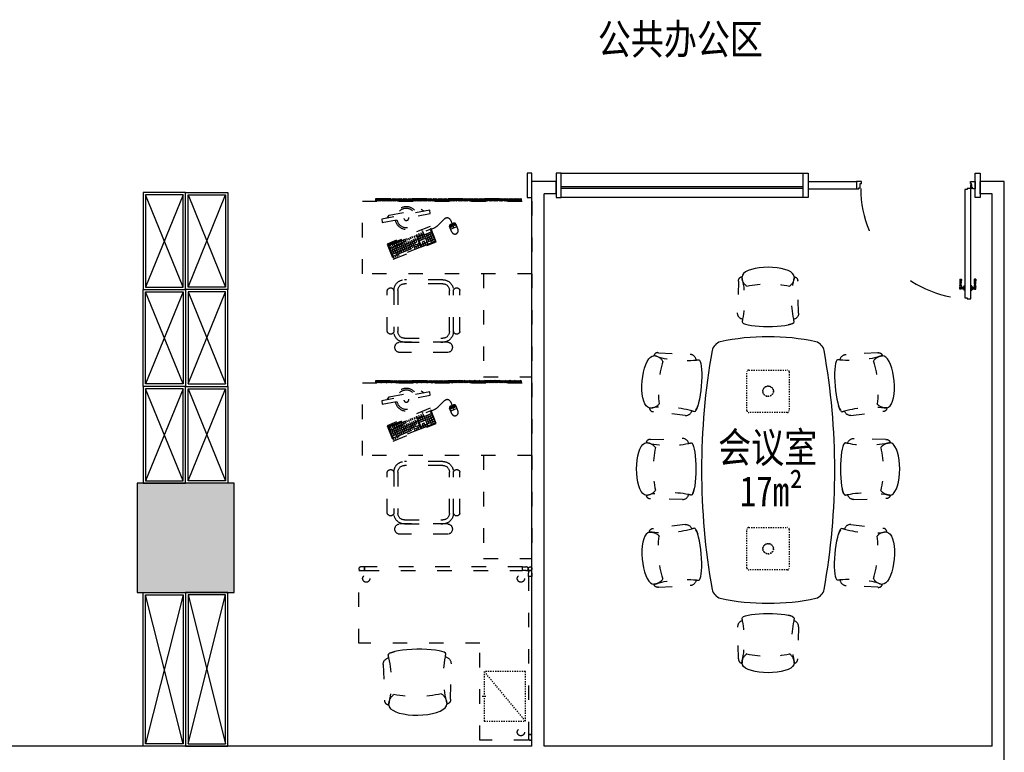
# Model space of a CAD drawing. Header units: millimetres. Extents: x -539149 to -534375, y 505028 to 505469.
# Tile 40 of 135: x -537137 to -537056, y 505230 to 505290. Entities that reach past the tile are written whole.
import ezdxf

# ---------------------------------------------------------------- set-up
doc = ezdxf.new("R2010")
doc.units = ezdxf.units.MM
doc.header["$LTSCALE"] = 10
for name, pattern in [('ACAD_ISO03W100', [30, 12, -18]), ('HIDDEN', [0.375, 0.25, -0.125]), ('HIDDEN2', [0.1875, 0.125, -0.0625])]:
    doc.linetypes.add(name, pattern=pattern)
for name, color, linetype in [('A-建筑-原墙体', 2, 'Continuous'), ('A-建筑-新增墙体', 3, 'Continuous'), ('A-建筑-柱子、剪力墙', 251, 'Continuous'), ('B-平面-到顶家具H', 30, 'Continuous'), ('B-平面-固定家具M', 30, 'Continuous'), ('B-平面-完成面造型线', 6, 'Continuous'), ('B-平面-活动家具', 30, 'ACAD_ISO03W100'), ('B-平面-门', 4, 'Continuous'), ('E-文本', 7, 'Continuous'), ('家具', 1, 'Continuous')]:
    doc.layers.add(name, color=color, linetype=linetype)
doc.styles.add('宋体', font='txt', dxfattribs={"width": 1.1})

# ---------------------------------------------------------------- blocks, each defined once
blk = doc.blocks.new('A$C063223C6')
for p, q in [((192, 520.9), (231, 524.7)), ((231, 524.7), (271.2, 525.9)), ((271.2, 525.9), (311.4, 524.7)), ((311.4, 524.7), (350.3, 520.9)), ((39.8, 441.8), (43.3, 456.4)), ((43.3, 456.4), (53.7, 470.6)), ((53.7, 470.6), (70.8, 483.9)), ((70.8, 483.9), (93.9, 495.9)), ((93.9, 495.9), (122.4, 506.3)), ((122.4, 506.3), (155.5, 514.7)), ((155.5, 514.7), (192, 520.9)), ((350.3, 520.9), (386.9, 514.7)), ((386.9, 514.7), (419.9, 506.3)), ((419.9, 506.3), (448.4, 495.9)), ((448.4, 495.9), (471.6, 483.9)), ((471.6, 483.9), (488.6, 470.6)), ((488.6, 470.6), (499.1, 456.4)), ((499.1, 456.4), (502.6, 441.8)), ((0, 117.7), (9, 402.5)), ((533.3, 402.5), (542.2, 121.3)), ((43.3, 34.8), (39.8, 42.1)), ((53.7, 27.7), (43.3, 34.8)), ((53.7, 27.7), (70.8, 21)), ((70.8, 21), (53.7, 27.7)), ((70.8, 21), (93.9, 15)), ((93.9, 15), (70.8, 21)), ((122.4, 9.8), (93.9, 15)), ((155.5, 5.6), (122.4, 9.8)), ((192, 2.5), (155.5, 5.6)), ((231, 0.6), (192, 2.5)), ((271.2, 0), (231, 0.6)), ((311.4, 0.6), (271.2, 0)), ((350.3, 2.5), (311.4, 0.6)), ((386.9, 5.6), (350.3, 2.5)), ((419.9, 9.8), (386.9, 5.6)), ((448.4, 15), (419.9, 9.8)), ((471.6, 21), (448.4, 15)), ((488.6, 27.7), (471.6, 21)), ((499.1, 34.8), (488.6, 27.7)), ((502.6, 42.1), (499.1, 34.8))]:
    blk.add_line(p, q)
for centre, major_axis, start_param, end_param in [((43.8, 406.9), (-24.8, 24.8), -0.669275, 0.9117), ((-805.3, 235.7), (866.8, 2.3), -0.201909, 0.236812), ((136.7, 437.7), (-68.6, 68.6), 0.743083, 1.755033), ((405.6, 437.7), (-68.6, 68.6), 2.957356, 3.969306), ((1347.7, 235.7), (-866.8, 1.3), -0.237964, 0.200758), ((498.5, 406.9), (24.8, 24.8), 5.371485, 6.95246), ((271.2, -483.9), (-862.5, 0.7), 4.491854, 4.934483), ((54.6, 117.8), (38.6, 38.6), 2.357414, 3.736594), ((487.7, 117.8), (-38.6, 38.6), 2.546592, 3.991324), ((-875.4, 241.9), (-662.3, 662.3), 3.711975, 3.736026), ((1417.7, 241.9), (-662.3, 662.3), 0.976363, 1.000414)]:
    blk.add_ellipse(centre, major_axis=major_axis, ratio=1, start_param=start_param, end_param=end_param)
blk = doc.blocks.new('HAIMINGSI-3')
at = {"color": 8, "linetype": 'HIDDEN'}
for p, q in [((32357.6, 573383.2), (32357.6, 573703.2)), ((32372.6, 573718.2), (32692.6, 573718.2)), ((32707.6, 573703.2), (32707.6, 573383.2)), ((33657.6, 573383.2), (33657.6, 573703.2)), ((33672.6, 573718.2), (33992.6, 573718.2)), ((34007.6, 573703.2), (34007.6, 573383.2)), ((32692.6, 573368.2), (32372.6, 573368.2)), ((33992.6, 573368.2), (33672.6, 573368.2))]:
    blk.add_line(p, q, dxfattribs=at)
for centre, radius in [((32532.6, 573543.2), 44), ((32532.6, 573543.2), 42), ((32532.6, 573543.2), 42), ((33832.6, 573543.2), 44), ((33832.6, 573543.2), 42), ((33832.6, 573543.2), 42)]:
    blk.add_circle(centre, radius, dxfattribs=at)
at = {"linetype": 'Continuous'}
for centre, radius, start, end in [((33182.6, 568486.5), 5606.8, 79.87607, 100.12393), ((32219, 573908.4), 100, 102.68258, 162.75882), ((34146.2, 573908.4), 100, 17.24118, 77.31742), ((34008.4, 573543.2), 1925.7, 168.1704, 191.8296), ((32356.9, 573543.2), 1925.7, 348.1704, 11.8296), ((32219, 573178.1), 100, 197.24118, 257.31742), ((33182.6, 578600), 5606.8, 259.87607, 280.12393), ((34146.2, 573178.1), 100, 282.68258, 342.75882)]:
    blk.add_arc(centre, radius, start, end, dxfattribs=at)
at = {"color": 8, "linetype": 'HIDDEN'}
for centre, start, end in [((32372.6, 573703.2), 90, 180), ((32692.6, 573703.2), 0, 90), ((33672.6, 573703.2), 90, 180), ((33992.6, 573703.2), 0, 90), ((32372.6, 573383.2), 180, 270), ((32692.6, 573383.2), 270, 0), ((33672.6, 573383.2), 180, 270), ((33992.6, 573383.2), 270, 0)]:
    blk.add_arc(centre, 15, start, end, dxfattribs=at)
at = {"xscale": -0.930184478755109, "yscale": 0.9301844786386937, "zscale": 0.9301844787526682}
blk.add_blockref('A$C063223C6', (33426.5, 574140.5), dxfattribs=at)
for p, xscale, yscale, zscale, rotation in [((32741.7, 574118.2), -0.9301844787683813, 0.9301844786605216, 0.9301844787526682, 4.999999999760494), ((33623.6, 574118.2), 0.9301844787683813, 0.9301844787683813, 0.9301844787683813, 355.0000000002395), ((31998.2, 573795.3), -0.930184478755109, 0.9301844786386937, 0.9301844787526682, 90), ((34367.1, 573795.3), 0.930184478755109, 0.930184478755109, 0.930184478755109, 270), ((32741.7, 572968.3), 0.9301844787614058, 0.9301844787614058, 0.9301844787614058, 175.0000000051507), ((33623.6, 572968.3), -0.9301844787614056, 0.9301844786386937, 0.9301844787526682, 184.9999999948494), ((33426.5, 572946), 0.930184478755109, 0.930184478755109, 0.930184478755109, 180)]:
    blk.add_blockref('A$C063223C6', p, dxfattribs=dict(xscale=xscale, yscale=yscale, zscale=zscale, rotation=rotation))
blk = doc.blocks.new('_FZH')
at = {"layer": 'A-建筑-原墙体'}
blk.add_lwpolyline([(-0.5, -0.5), (0.5, -0.5), (0.5, 0.5), (-0.5, 0.5)], close=True, dxfattribs=at)
at = {"layer": 'A-建筑-柱子、剪力墙'}
blk.add_solid([(-0.5, -0.5), (0.5, -0.5), (-0.5, 0.5), (0.5, 0.5)], dxfattribs=at)
blk = doc.blocks.new('*U29')
at = {"layer": 'B-平面-到顶家具H', "color": 8}
for p, q in [((20, -20), (780, -330)), ((780, -20), (20, -330))]:
    blk.add_line(p, q, dxfattribs=at)
at = {"layer": 'B-平面-到顶家具H'}
blk.add_lwpolyline([(0, 0), (0, -350), (800, -350), (800, 0)], close=True, dxfattribs=at)
at = {"layer": 'B-平面-到顶家具H', "color": 8}
blk.add_lwpolyline([(20, -20), (20, -330), (780, -330), (780, -20)], close=True, dxfattribs=at)
blk = doc.blocks.new('*U30')
at = {"layer": 'B-平面-到顶家具H', "color": 8}
for p, q in [((20, -20), (1250, -330)), ((1250, -20), (20, -330))]:
    blk.add_line(p, q, dxfattribs=at)
at = {"layer": 'B-平面-到顶家具H'}
blk.add_lwpolyline([(0, 0), (0, -350), (1270, -350), (1270, 0)], close=True, dxfattribs=at)
at = {"layer": 'B-平面-到顶家具H', "color": 8}
blk.add_lwpolyline([(20, -20), (20, -330), (1250, -330), (1250, -20)], close=True, dxfattribs=at)
blk = doc.blocks.new('A$C42307EB7')
at = {"layer": 'B-平面-活动家具'}
h = blk.add_hatch(dxfattribs=at)
h.set_pattern_fill('ANSI31', color=8, scale=50, angle=90, style=0)
h.set_pattern_definition([(135, (-88, -20), (-4.419417, -4.419417), [])])
h.paths.add_polyline_path([(-1288, -20), (-88, -20), (-88, 0), (-1288, 0)])
for p, q in [((-400, 600), (-400, 1450)), ((-400, 1450), (0, 1450)), ((0, 600), (0, 1450)), ((-694.9, 1250), (-1094.1, 1250)), ((-694.9, 1165.2), (-1094.1, 1165.2))]:
    blk.add_line(p, q, dxfattribs=at)
at = {"layer": 'B-平面-活动家具', "color": 8}
for p, q in [((-1107.2, 737.3), (-1107.2, 1077.9)), ((-1052.7, 1132.4), (-736.3, 1132.4)), ((-681.8, 1077.9), (-681.8, 737.3)), ((-736.3, 682.7), (-1052.7, 682.7))]:
    blk.add_line(p, q, dxfattribs=at)
at = {"layer": 'B-平面-活动家具', "color": 251, "extrusion": (0, 0, -1)}
for p, q in [((-1182, 370.9), (-1141, 470.8)), ((-1166.5, 408.6), (-1151.7, 402.5)), ((-1145.3, 418.1), (-1160.1, 424.2)), ((-1153.7, 439.7), (-1138.9, 433.6)), ((-1145.3, 418.1), (-1151.7, 402.5)), ((-1147.4, 455.2), (-1132.6, 449.2)), ((-1145.3, 418.1), (-1138.9, 433.6)), ((-1130.5, 412), (-1145.3, 418.1)), ((-919, 379.7), (-1141, 470.8)), ((-1138.9, 433.6), (-1124.1, 427.6)), ((-1130.5, 412), (-1136.9, 396.5)), ((-1132.6, 449.2), (-1126.2, 464.7)), ((-1132.6, 449.2), (-1117.8, 443.1)), ((-1130.5, 412), (-1124.1, 427.6)), ((-1115.7, 405.9), (-1130.5, 412)), ((-1124.1, 427.6), (-1117.8, 443.1)), ((-1124.1, 427.6), (-1109.3, 421.5)), ((-1109.3, 421.5), (-1124.1, 427.6)), ((-1117.8, 443.1), (-1111.4, 458.6)), ((-1103, 437), (-1117.8, 443.1)), ((-1115.7, 405.9), (-1109.3, 421.5)), ((-1103, 437), (-1109.3, 421.5)), ((-1109.3, 421.5), (-1094.5, 415.4)), ((-1094.5, 415.4), (-1109.3, 421.5)), ((-1096.6, 452.6), (-1103, 437)), ((-1103, 437), (-969.8, 382.4)), ((-1100.9, 399.9), (-1094.5, 415.4)), ((-1088.2, 431), (-1094.5, 415.4)), ((-1079.7, 409.3), (-1094.5, 415.4)), ((-1086.1, 393.8), (-1079.7, 409.3)), ((-1064.9, 403.3), (-1079.8, 409.3)), ((-1073.4, 424.9), (-1079.7, 409.3)), ((-1058.6, 418.8), (-1064.9, 403.3)), ((-1043.8, 412.7), (-1050.1, 397.2)), ((-1029, 406.7), (-1035.3, 391.1)), ((-1186.2, 360), (-1183.8, 365.9)), ((-1186.2, 360), (-905.2, 244.7)), ((-1183.8, 365.9), (-902.8, 250.6)), ((-1182, 370.9), (-1167.2, 364.8)), ((-1182, 370.9), (-1167.2, 364.8)), ((-1175.6, 386.4), (-1160.8, 380.3)), ((-1172.9, 393.1), (-950.9, 302)), ((-1160.8, 380.3), (-1167.2, 364.8)), ((-1160.8, 380.3), (-1160.8, 380.3)), ((-1158.1, 387), (-1151.7, 402.5)), ((-1146, 374.3), (-1152.4, 358.7)), ((-1152.4, 358.7), (-841.5, 231.2)), ((-1151.7, 402.5), (-1136.9, 396.5)), ((-1146, 374.3), (-953.6, 295.3)), ((-1143.3, 380.9), (-1136.9, 396.5)), ((-1131.2, 368.2), (-1137.6, 352.7)), ((-1136.9, 396.5), (-1122.1, 390.4)), ((-1128.5, 374.9), (-1122.1, 390.4)), ((-1116.4, 362.1), (-1122.8, 346.6)), ((-1115.7, 405.9), (-1122.1, 390.4)), ((-1122.1, 390.4), (-1107.3, 384.3)), ((-1100.9, 399.9), (-1115.7, 405.9)), ((-1107.3, 384.3), (-1113.7, 368.8)), ((-1101.6, 356.1), (-1108, 340.5)), ((-1100.9, 399.9), (-1107.3, 384.3)), ((-1107.3, 384.3), (-1092.5, 378.3)), ((-1086.1, 393.8), (-1100.9, 399.9)), ((-1098.9, 362.7), (-1092.5, 378.3)), ((-1086.8, 350), (-1093.2, 334.4)), ((-1086.1, 393.8), (-1092.5, 378.3)), ((-1092.5, 378.3), (-1077.7, 372.2)), ((-1071.3, 387.7), (-1086.1, 393.8)), ((-1084.1, 356.6), (-1077.7, 372.2)), ((-1072, 343.9), (-1078.4, 328.4)), ((-1071.3, 387.7), (-1077.7, 372.2)), ((-1077.7, 372.2), (-1062.9, 366.1)), ((-1071.3, 387.7), (-1064.9, 403.3)), ((-1056.5, 381.7), (-1071.3, 387.7)), ((-1069.3, 350.6), (-1062.9, 366.1)), ((-1050.2, 397.2), (-1065, 403.3)), ((-1057.2, 337.8), (-1063.6, 322.3)), ((-1056.5, 381.7), (-1062.9, 366.1)), ((-1062.9, 366.1), (-1048.1, 360)), ((-1056.5, 381.7), (-1050.2, 397.2)), ((-1041.7, 375.6), (-1056.5, 381.7)), ((-1054.5, 344.5), (-1048.1, 360)), ((-1035.4, 391.1), (-1050.2, 397.2)), ((-1042.4, 331.8), (-1048.8, 316.2)), ((-1041.7, 375.6), (-1048.1, 360)), ((-1048.1, 360), (-1033.3, 354)), ((-1041.7, 375.6), (-1035.4, 391.1)), ((-1026.9, 369.5), (-1041.7, 375.6)), ((-1039.7, 338.4), (-1033.3, 354)), ((-1020.6, 385.1), (-1035.4, 391.1)), ((-1027.6, 325.7), (-1034, 310.2)), ((-1026.9, 369.5), (-1033.3, 354)), ((-1033.3, 354), (-1018.5, 347.9)), ((-1026.9, 369.5), (-1020.6, 385.1)), ((-1012.1, 363.4), (-1026.9, 369.5)), ((-1024.9, 332.4), (-1018.5, 347.9)), ((-1005.8, 379), (-1020.6, 385.1)), ((-1014.2, 400.6), (-1020.5, 385.1)), ((-1012.1, 363.5), (-1018.5, 347.9)), ((-1018.5, 347.9), (-1003.7, 341.8)), ((-1012.1, 363.5), (-1005.8, 379)), ((-997.3, 357.4), (-1012.1, 363.5)), ((-1010.1, 326.3), (-1003.7, 341.8)), ((-999.4, 394.5), (-1005.8, 379)), ((-991, 372.9), (-1005.8, 379)), ((-997.3, 357.4), (-1003.7, 341.8)), ((-1003.7, 341.8), (-988.9, 335.8)), ((-997.3, 357.4), (-991, 372.9)), ((-997.3, 357.4), (-982.5, 351.3)), ((-982.5, 351.3), (-997.3, 357.4)), ((-995.3, 320.2), (-988.9, 335.8)), ((-984.6, 388.5), (-991, 372.9)), ((-976.2, 366.9), (-991, 372.9)), ((-982.5, 351.3), (-988.9, 335.8)), ((-988.9, 335.8), (-974.1, 329.7)), ((-982.5, 351.3), (-976.2, 366.9)), ((-967.7, 345.2), (-982.5, 351.3)), ((-980.5, 314.2), (-974.1, 329.7)), ((-969.8, 382.4), (-976.2, 366.9)), ((-961.4, 360.8), (-976.2, 366.9)), ((-967.7, 345.2), (-974.1, 329.7)), ((-974.1, 329.7), (-959.3, 323.6)), ((-963.4, 397.9), (-969.8, 382.4)), ((-955, 376.3), (-969.8, 382.4)), ((-961.4, 360.8), (-967.7, 345.2)), ((-967.7, 345.2), (-952.9, 339.2)), ((-961.4, 360.8), (-946.6, 354.7)), ((-959.3, 323.6), (-952.9, 339.2)), ((-955, 376.3), (-948.6, 391.9)), ((-940.2, 370.3), (-955, 376.3)), ((-952.6, 276.8), (-911.6, 376.7)), ((-950.9, 302), (-919, 379.7)), ((-946.6, 354.7), (-940.2, 370.3)), ((-946.6, 354.7), (-931.8, 348.6)), ((-929.3, 329.3), (-942, 298.4)), ((-933.8, 385.8), (-940.2, 370.3)), ((-925.4, 364.2), (-940.2, 370.3)), ((-914.5, 323.2), (-929.3, 329.3)), ((-916.5, 360.7), (-910.1, 376.1)), ((-901.7, 354.6), (-916.5, 360.7)), ((-911.6, 376.7), (-800.6, 331.1)), ((-905.6, 338.2), (-892.9, 369)), ((-890.8, 332.1), (-905.6, 338.2)), ((-895.3, 370), (-901.7, 354.6)), ((-900.8, 255.5), (-859.8, 355.4)), ((-884.4, 347.5), (-899.2, 353.6)), ((-878.1, 362.9), (-890.8, 332.1)), ((-882.2, 346.6), (-875.9, 362)), ((-867.4, 340.5), (-882.2, 346.6)), ((-876.8, 271.6), (-851.3, 333.8)), ((-861, 355.9), (-867.4, 340.5)), ((-866.1, 339.9), (-806.9, 315.6)), ((-862, 265.6), (-830.2, 343.3)), ((-847.2, 259.5), (-815.4, 337.2)), ((-841.5, 231.2), (-800.6, 331.1)), ((-1019.2, 304.1), (-1012.8, 319.6)), ((-998, 313.6), (-1004.4, 298)), ((-983.2, 307.5), (-989.6, 291.9)), ((-974.8, 285.9), (-968.4, 301.4)), ((-959.3, 323.6), (-965.7, 308.1)), ((-960, 279.8), (-953.6, 295.3)), ((-944.5, 317.6), (-959.3, 323.6)), ((-944.7, 291.7), (-951.1, 276.2)), ((-929.9, 285.6), (-944.7, 291.7)), ((-942, 298.4), (-927.2, 292.3)), ((-936.3, 270.1), (-929.9, 285.6)), ((-920.8, 307.8), (-935.6, 313.9)), ((-927.5, 284.6), (-933.9, 269.1)), ((-912.7, 278.6), (-927.5, 284.6)), ((-927.2, 292.3), (-914.5, 323.2)), ((-912.1, 322.2), (-924.8, 291.3)), ((-924.8, 291.3), (-910, 285.2)), ((-919.1, 263), (-912.7, 278.6)), ((-903.6, 300.8), (-918.4, 306.8)), ((-910.5, 277.7), (-916.8, 262.1)), ((-897.3, 316.1), (-912.1, 322.2)), ((-895.7, 271.6), (-910.5, 277.7)), ((-910, 285.2), (-897.3, 316.1)), ((-895.1, 315.2), (-907.7, 284.3)), ((-907.7, 284.3), (-892.9, 278.2)), ((-905.2, 244.7), (-902.8, 250.6)), ((-902, 256), (-895.7, 271.6)), ((-886.6, 293.8), (-901.4, 299.8)), ((-880.3, 309.1), (-895.1, 315.2)), ((-892.9, 278.2), (-880.3, 309.1)), ((-891.6, 277.7), (-832.4, 253.4)), ((-885.3, 293.3), (-826.1, 269)), ((-878.9, 308.8), (-819.7, 284.5)), ((-872.5, 324.3), (-813.3, 300)), ((-625.7, 270.2), (-626.4, 270.5))]:
    blk.add_line(p, q, dxfattribs=at)
at = {"layer": 'B-平面-活动家具', "color": 251, "linetype": 'ByBlock', "extrusion": (0, 0, -1)}
for p, q in [((-677.5, 196.2), (-669.2, 216.4)), ((-620.2, 212.4), (-670.9, 233.2)), ((-669.2, 216.4), (-659.6, 212.4)), ((-659.6, 212.4), (-668.3, 191.2)), ((-660, 187.7), (-654.4, 201.4)), ((-656.2, 202.1), (-652, 212.2)), ((-652.5, 200.6), (-656.2, 202.1)), ((-648.4, 210.7), (-652.5, 200.6)), ((-652, 212.2), (-648.4, 210.7)), ((-642.9, 205.6), (-651.6, 184.3)), ((-650.2, 211.5), (-645.6, 222.8)), ((-633.3, 201.6), (-642.9, 205.6)), ((-641.5, 181.5), (-633.3, 201.6))]:
    blk.add_line(p, q, dxfattribs=at)
at = {"layer": 'B-平面-活动家具'}
blk.add_lwpolyline([(-1052.7, 650, -0.414214), (-1140, 737.3), (-1140, 1077.9, -0.414214), (-1052.7, 1165.2), (-736.3, 1165.2, -0.414214), (-649, 1077.9), (-649, 737.3, -0.414214), (-736.3, 650)], format="xyb", close=True, dxfattribs=at)
for points in [[(-1140, 1077.9, 0.755802), (-1194.5, 1077.9), (-1194.5, 737.3, 0.755802), (-1140, 737.3)], [(-649, 1077.9, -0.755802), (-594.5, 1077.9), (-594.5, 737.3, -0.755802), (-649, 737.3)]]:
    blk.add_lwpolyline(points, format="xyb", dxfattribs=at)
for points in [[(-1400, 600), (-1400, 0), (0, 0), (0, 600)], [(-1288, -20), (-88, -20), (-88, 0), (-1288, 0)]]:
    blk.add_lwpolyline(points, close=True, dxfattribs=at)
at = {"layer": 'B-平面-活动家具', "extrusion": (0, 0, -1)}
for points in [[(1145.4, 481.2), (790.1, 335.5), (841.7, 209.7), (1197, 355.4)], [(1241, 148.9), (1235.7, 176.9), (839.4, 102.6), (844.7, 74.5)]]:
    blk.add_lwpolyline(points, close=True, dxfattribs=at)
blk.add_lwpolyline([(626.4, 270.5, -0.414214), (661.6, 255.8), (680.2, 210.6, -0.414214), (672.8, 193), (647.1, 182.5, -0.414214), (629.5, 189.8), (611, 235, -0.422395)], format="xyb", close=True, dxfattribs=at)
blk.add_lwpolyline([(832.5, 232.2), (810, 223, 0.123106), (769.5, 193.2), (724, 150.5, -0.512526), (673.8, 153.9), (660, 187.7)], format="xyb", dxfattribs=at)
blk.add_lwpolyline([(1195.7, 140.4), (1178.8, 115.9), (915.7, 66.6), (890, 83)], dxfattribs=at)
at = {"layer": 'B-平面-活动家具'}
for centre, start, end in [((-1089.2, 1207.6), 96.56874, 263.43126), ((-699.8, 1207.6), 276.56874, 83.43126)]:
    blk.add_arc(centre, 42.7, start, end, dxfattribs=at)
at = {"layer": 'B-平面-活动家具', "color": 8}
for centre, start, end in [((-1052.7, 1077.9), 90, 180), ((-736.3, 1077.9), 0, 90), ((-1052.7, 737.3), 180, 270), ((-736.3, 737.3), 270, 0)]:
    blk.add_arc(centre, 54.5, start, end, dxfattribs=at)
at = {"layer": 'B-平面-活动家具', "extrusion": (0, 0, -1)}
for start, end in [(10.6234, 190.6234), (222.73666, 338.51014)]:
    blk.add_arc((1037.6, 139.8), 93.1, start, end, dxfattribs=at)
at = {"layer": 'B-平面-活动家具', "color": 8, "extrusion": (0, 0, -1)}
for radius, start, end in [(79.3, 10.6234, 190.6234), (79.3, 229.25359, 331.99321), (20.5, 10.6234, 190.6234)]:
    blk.add_arc((1037.6, 139.8), radius, start, end, dxfattribs=at)
blk = doc.blocks.new('A$C50D80CFC')
for p, q in [((317.4, 678.1, 0), (309.5, 675.3, 0)), ((330.2, 675.7, 0), (317.4, 678.1, 0)), ((330.2, 675.7, 0), (347.6, 668.1, 0)), ((347.6, 668.1, 0), (330.2, 675.7, 0)), ((347.6, 668.1, 0), (368.9, 655.5, 0)), ((368.9, 655.5, 0), (347.6, 668.1, 0)), ((393.5, 638.5, 0), (368.9, 655.5, 0)), ((225.2, 649.1, 0), (23.6, 434.4, 0)), ((420.7, 617.4, 0), (393.5, 638.5, 0)), ((449.7, 593, 0), (420.7, 617.4, 0)), ((479.6, 565.9, 0), (449.7, 593, 0)), ((509.4, 537, 0), (479.6, 565.9, 0)), ((538.3, 507.1, 0), (509.4, 537, 0)), ((565.4, 477.3, 0), (538.3, 507.1, 0)), ((589.8, 448.3, 0), (565.4, 477.3, 0)), ((610.9, 421.1, 0), (589.8, 448.3, 0)), ((628, 396.4, 0), (610.9, 421.1, 0)), ((9.3, 370, 0), (6.6, 352, 0)), ((6.6, 352, 0), (9.3, 329.8, 0)), ((17.4, 383.2, 0), (9.3, 370, 0)), ((9.3, 329.8, 0), (17.4, 304.1, 0)), ((640.5, 375.1, 0), (628, 396.4, 0)), ((648.1, 357.8, 0), (640.5, 375.1, 0)), ((647.8, 337.1, 0), (650.5, 345, 0)), ((650.5, 345, 0), (648.1, 357.8, 0)), ((17.4, 304.1, 0), (30.7, 275.7, 0)), ((30.7, 275.7, 0), (48.7, 245.4, 0)), ((48.7, 245.4, 0), (70.9, 214.2, 0)), ((406.9, 51.2, 0), (618.8, 250.2, 0)), ((70.9, 214.2, 0), (96.6, 182.9, 0)), ((96.6, 182.9, 0), (125, 152.6, 0)), ((125, 152.6, 0), (155.3, 124.2, 0)), ((155.3, 124.2, 0), (186.6, 98.5, 0)), ((186.6, 98.5, 0), (217.8, 76.3, 0)), ((217.8, 76.3, 0), (248.1, 58.3, 0)), ((248.1, 58.3, 0), (276.6, 45, 0)), ((276.6, 45, 0), (302.2, 36.9, 0)), ((302.2, 36.9, 0), (324.4, 34.1, 0)), ((324.4, 34.1, 0), (342.4, 36.9, 0)), ((342.4, 36.9, 0), (355.6, 45, 0))]:
    blk.add_line(p, q)
at = {"extrusion": (0, 0, -1)}
for centre, major_axis, start_param, end_param in [((-449.6, 1151.5, 0), (-633.5, 633.5), 2.942374, 3.381096), ((265.1, 609.1, 0), (39.9, 39.9), -1.569576, -0.190397), ((-505.3, 1198.1, 0), (-684.6, 684.6), 2.926577, 2.950628), ((45.9, 405.7, 0), (25.7, 25.7), 3.257716, 4.838691), ((91.3, 315.4, 0), (70.9, 70.9), 4.670073, 5.682024), ((863, 890.6, 0), (-630.4, 630.4), 4.491074, 4.933704), ((1170.5, -477.8, 0), (684.6, 684.6), -1.379832, -1.355781), ((1123.9, -422, 0), (-633.5, 633.5), 6.043682, 6.482404), ((581.6, 292.6, 0), (39.9, 39.9), 0.190397, 1.635129), ((287.8, 118.9, 0), (70.9, 70.9), 0.601161, 1.613112), ((378.2, 73.4, 0), (25.7, 25.7), 1.444494, 3.02547)]:
    blk.add_ellipse(centre, major_axis=major_axis, ratio=1, start_param=start_param, end_param=end_param, dxfattribs=at)
blk = doc.blocks.new('1grjh')
at = {"layer": 'B-平面-活动家具', "elevation": 451}
for points in [[(22796.8, -67373.5), (22796.8, -67347.4, 0.152712), (22791.9, -67330.8, 0.246733), (22781.8, -67325.5, 0.246733), (22771.6, -67330.8, 0.152712), (22766.8, -67347.4), (22766.8, -67373.5), (22796.8, -67373.5)], [(22796.8, -68677.5), (22796.8, -68703.5, -0.152712), (22791.9, -68720.1, -0.246733), (22781.8, -68725.5, -0.246733), (22771.6, -68720.1, -0.152712), (22766.8, -68703.5), (22766.8, -68677.5), (22796.8, -68677.5)], [(22844.8, -68755.5), (22818.7, -68755.5, -0.152712), (22802.1, -68750.6, -0.246733), (22796.8, -68740.5, -0.246733), (22802.1, -68730.3, -0.152712), (22818.7, -68725.5), (22844.8, -68725.5), (22844.8, -68755.5)], [(24148.8, -68755.5), (24174.8, -68755.5, 0.152712), (24191.4, -68750.6, 0.246733), (24196.8, -68740.5, 0.246733), (24191.4, -68730.3, 0.152712), (24174.8, -68725.5), (24148.8, -68725.5), (24148.8, -68755.5)]]:
    blk.add_lwpolyline(points, format="xyb", dxfattribs=at)
for points in [[(22766.8, -68677.5), (22796.8, -68677.5), (22796.8, -67373.5), (22766.8, -67373.5)], [(22844.8, -68725.5), (22844.8, -68755.5), (24148.8, -68755.5), (24148.8, -68725.5)]]:
    blk.add_lwpolyline(points, close=True, dxfattribs=at)
for points in [[(22796.8, -67347.5), (22796.8, -67325.5), (23196.8, -67325.5), (23196.8, -68125.5), (24196.8, -68125.5), (24196.8, -68725.5), (24174.8, -68725.5)], [(22818.7, -68725.5), (22796.7, -68725.5), (22796.7, -68703.5)]]:
    blk.add_lwpolyline(points, dxfattribs=at)
at = {"layer": 'B-平面-活动家具'}
for centre, radius in [((22858.5, -67391.7), 30), ((22858.5, -68659.2), 30), ((24135.1, -68659.2), 30), ((22781.8, -68740.5, 451), 15)]:
    blk.add_circle(centre, radius, dxfattribs=at)
at = {"layer": '家具', "color": 8, "linetype": 'HIDDEN2'}
for p, q in [((22820.8, -67482.7, 451), (23160.8, -67892.7, 451)), ((23176.8, -67687.7, 451), (23144.7, -67687.7, 451))]:
    blk.add_line(p, q, dxfattribs=at)
at = {"layer": '家具', "color": 8, "linetype": 'HIDDEN2', "elevation": 451}
blk.add_lwpolyline([(23160.8, -67892.7), (23160.8, -67482.7), (22820.8, -67482.7), (22820.8, -67892.7)], close=True, dxfattribs=at)
at = {"layer": 'B-平面-活动家具', "rotation": 226.0000000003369}
blk.add_blockref('A$C50D80CFC', (23685.2, -67336, 451), dxfattribs=at)
blk = doc.blocks.new('A$C47AD6A62')
at = {"layer": 'B-平面-门', "color": 8}
for p, q in [((-4, 0), (-4, -30)), ((4, 0), (4, -30)), ((-4, -30), (-1, -30)), ((-1, -3.9), (-1, -30)), ((1, -3.9), (1, -30)), ((1, -30), (4, -30))]:
    blk.add_line(p, q, dxfattribs=at)
blk.add_circle((0, 0), 4, dxfattribs=at)
blk = doc.blocks.new('*E85')
at = {"layer": 'B-平面-到顶家具H'}
for p, q in [((1460, 130), (3460, 130)), ((3460, -70), (1460, -70))]:
    blk.add_line(p, q, dxfattribs=at)
at = {"layer": 'B-平面-完成面造型线'}
for p, q in [((1420, 60), (1020, 60)), ((1420, 0), (1020, 0))]:
    blk.add_line(p, q, dxfattribs=at)
at = {"layer": 'B-平面-完成面造型线', "color": 4}
for p, q in [((1460, 56), (3460, 56)), ((1460, 44), (3460, 44))]:
    blk.add_line(p, q, dxfattribs=at)
at = {"layer": 'B-平面-完成面造型线'}
for points in [[(0, 130), (40, 130), (40, -70), (0, -70)], [(1420, 130), (1460, 130), (1460, -70), (1420, -70)], [(3500, 130), (3460, 130), (3460, -70), (3500, -70)]]:
    blk.add_lwpolyline(points, close=True, dxfattribs=at)
for points in [[(80, 15), (80, 0), (40, 0), (40, 60), (60, 60), (60, 50), (70, 50), (70, 15), (80, 15)], [(980, 15), (980, 0), (1020, 0), (1020, 60), (1000, 60), (1000, 50), (990, 50), (990, 15), (980, 15)]]:
    blk.add_lwpolyline(points, dxfattribs=at)
at = {"layer": 'B-平面-门', "color": 8}
for p, q in [((67.8, 862.4), (67.8, 894.6)), ((76.5, 896.6), (69.8, 896.6)), ((76.5, 896.6), (76.5, 860.4)), ((126.5, 896.6), (133.2, 896.6)), ((126.5, 896.6), (126.5, 860.4)), ((135.2, 862.4), (135.2, 894.6)), ((36.5, 886.5), (36.5, 870.5)), ((47.3, 886.5), (36.5, 886.5)), ((47.3, 886.5), (47.3, 870.5)), ((59.8, 870.7), (59.8, 886.3)), ((64.8, 886.5), (60, 886.5)), ((64.8, 870.5), (60, 870.5)), ((64.8, 869.5), (64.8, 887.5)), ((65.8, 888.6), (66.2, 888.6)), ((66.2, 868.4), (65.8, 868.4)), ((69.8, 860.4), (76.5, 860.4)), ((133.2, 860.4), (126.5, 860.4)), ((137.2, 888.6), (136.8, 888.6)), ((136.8, 868.4), (137.2, 868.4)), ((138.2, 869.5), (138.2, 887.5)), ((138.2, 886.5), (143, 886.5)), ((138.2, 870.5), (143, 870.5)), ((143.2, 870.7), (143.2, 886.3)), ((155.7, 886.5), (155.7, 870.5)), ((155.7, 886.5), (166.5, 886.5)), ((166.5, 886.5), (166.5, 870.5)), ((36.5, 803.7), (47.3, 803.7)), ((166.5, 803.7), (155.7, 803.7))]:
    blk.add_line(p, q, dxfattribs=at)
at = {"layer": 'B-平面-门'}
blk.add_lwpolyline([(126.5, 64.5), (126.5, 958.5), (106.5, 958.5), (106.5, 966.5), (76.5, 966.5), (76.5, 56.5), (106.5, 56.5), (106.5, 64.5), (126.5, 64.5)], dxfattribs=at)
at = {"layer": 'B-平面-门', "color": 8}
for points in [[(36.3, 805.8, -0.28759), (34.5, 809.9, 0.060586), (35.2, 816.7, -0.212877), (35.9, 817.4)], [(59.8, 886.1, -0.311671), (58.1, 884.1), (47.3, 884.1)], [(59.8, 870.6, 0.34884), (58.1, 872.9), (47.3, 872.9)], [(47.5, 805.8, 0.28759), (49.3, 809.9, -0.060586), (48.6, 816.7, 0.212877), (47.9, 817.4)], [(143.2, 886.1, 0.311671), (144.9, 884.1), (155.7, 884.1)], [(143.2, 870.6, -0.34884), (144.9, 872.9), (155.7, 872.9)], [(155.5, 805.8, -0.28759), (153.7, 809.9, 0.060586), (154.4, 816.7, -0.212877), (155.1, 817.4)], [(166.7, 805.8, 0.28759), (168.5, 809.9, -0.060586), (167.8, 816.7, 0.212877), (167.1, 817.4)]]:
    blk.add_lwpolyline(points, format="xyb", dxfattribs=at)
for centre, radius, start, end in [((69.8, 894.6), 2.01, 90, 180), ((133.2, 894.6), 2.01, 0, 90), ((317.6, 826.2), 282, 174.15165, 184.57754), ((20.7, 862.1), 17.8, 336.17748, 28.0384), ((-16.9, 860.8), 54.2, 353.74435, 10.15671), ((63.1, 862.1), 17.8, 151.9616, 203.82252), ((100.7, 860.8), 54.2, 169.84329, 186.25565), ((-233.8, 826.2), 282, 355.42246, 5.84835), ((-605.9, 834.9), 654.2, 3.11282, 3.12012), ((60, 886.3), 0.201, 90, 180), ((60, 870.7), 0.201, 180, 270), ((65.8, 887.5), 1.01, 90, 180), ((65.8, 869.5), 1.01, 180, 270), ((66.2, 890.2), 1.61, 270, 0), ((66.2, 866.8), 1.61, 0, 90), ((69.8, 862.4), 2.01, 180, 270), ((133.2, 862.4), 2.01, 270, 0), ((136.8, 890.2), 1.61, 180, 270), ((136.8, 866.8), 1.61, 90, 180), ((137.2, 887.5), 1.01, 0, 90), ((137.2, 869.5), 1.01, 270, 0), ((143, 886.3), 0.201, 0, 90), ((143, 870.7), 0.201, 270, 0), ((436.8, 826.2), 282, 174.15165, 184.57754), ((808.9, 834.9), 654.2, 176.87988, 176.88718), ((139.9, 862.1), 17.8, 336.17748, 28.0384), ((102.3, 860.8), 54.2, 353.74435, 10.15671), ((182.3, 862.1), 17.8, 151.9616, 203.82252), ((219.9, 860.8), 54.2, 169.84329, 186.25565), ((-114.6, 826.2), 282, 355.42246, 5.84835)]:
    blk.add_arc(centre, radius, start, end, dxfattribs=at)
at = {"layer": 'B-平面-门', "color": 8, "linetype": 'ACAD_ISO03W100', "ltscale": 3}
blk.add_arc((72.5, 54), 913.1, 0.15687, 87.86613, dxfattribs=at)
blk.add_blockref('A$C47AD6A62', (72.5, 54))

msp = doc.modelspace()

# ---------------------------------------------------------------- linework, layer by layer
at = {"layer": 'A-建筑-新增墙体', "ltscale": 0.01}
for p, q in [((-537095.073, 505230.499, 0.069), (-537095.073, 505277.099, 0.069)), ((-537093.073, 505277.099, 0.069), (-537095.073, 505277.099, 0.069)), ((-537093.073, 505276.099, 0.069), (-537093.073, 505277.099, 0.069)), ((-537056.073, 505277.099, 0.069), (-537058.073, 505277.099, 0.069)), ((-537058.073, 505276.099, 0.069), (-537058.073, 505277.099, 0.069)), ((-537056.073, 505188.699, 0.069), (-537056.073, 505277.099, 0.069)), ((-537094.073, 505230.499, 0.069), (-537094.073, 505276.099, 0.069)), ((-537093.073, 505276.099, 0.069), (-537094.073, 505276.099, 0.069)), ((-537057.073, 505276.099, 0.069), (-537058.073, 505276.099, 0.069)), ((-537057.073, 505230.499, 0.069), (-537057.073, 505276.099, 0.069)), ((-537095.073, 505230.499, 0.069), (-537194.623, 505230.498, 0.069)), ((-537057.073, 505230.499, 0.069), (-537094.073, 505230.499, 0.069))]:
    msp.add_line(p, q, dxfattribs=at)
at = {"layer": 'B-平面-完成面造型线', "ltscale": 0.01, "elevation": 0.069}
msp.add_lwpolyline([(-537095.473, 505275.799), (-537095.073, 505275.799), (-537095.073, 505277.799), (-537095.473, 505277.799)], close=True, dxfattribs=at)

# ---------------------------------------------------------------- block references
at = {"ltscale": 0.01, "xscale": 0.01, "yscale": 0.01, "zscale": 0.01, "rotation": 180}
msp.add_blockref('*E85', (-537058.073, 505277.099, 0.069), dxfattribs=at)
at = {"layer": 'A-建筑-原墙体', "ltscale": 0.01, "xscale": 7.99999999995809, "yscale": 9, "zscale": 9}
msp.add_blockref('_FZH', (-537123.673, 505247.699, 0.069), dxfattribs=at)
at = {"layer": 'B-平面-固定家具M', "ltscale": 0.01, "yscale": 0.01, "zscale": 0.01}
for name, p, xscale, rotation in [('*U29', (-537123.673, 505276.199, 0.069), 0.01, 270), ('*U29', (-537123.673, 505276.199, 0.069), -0.01, 90), ('*U29', (-537123.673, 505260.199, 0.069), -0.01, 270), ('*U29', (-537123.673, 505260.199, 0.069), 0.01, 90), ('*U29', (-537123.673, 505260.199, 0.069), 0.01, 270), ('*U29', (-537123.673, 505260.199, 0.069), -0.01, 90), ('*U30', (-537123.673, 505230.499, 0.069), -0.01, 270), ('*U30', (-537123.673, 505230.499, 0.069), 0.01, 90)]:
    msp.add_blockref(name, p, dxfattribs=dict(at, xscale=xscale, rotation=rotation))
at = {"layer": 'B-平面-活动家具', "ltscale": 0.01, "yscale": 0.01, "zscale": 0.01}
for name, p, xscale, rotation in [('A$C42307EB7', (-537095.073, 505275.499, 0.069), -0.01, 180), ('HAIMINGSI-3', (-542811.006, 505585.125, 0.069), 0.01, 270), ('A$C42307EB7', (-537095.073, 505260.499, 0.069), -0.01, 180), ('1grjh', (-536867.406, 504557.745, 0.069), 0.01, 180)]:
    msp.add_blockref(name, p, dxfattribs=dict(at, xscale=xscale, rotation=rotation))

# ---------------------------------------------------------------- texts
at = {"layer": 'E-文本', "style": '宋体', "width": 0.8}
for s, p in [('公共办公区 ', (-537089.639, 505287.604, 0.069)), ('会议室', (-537079.703, 505253.914)), ('17m²', (-537077.911, 505250.301))]:
    msp.add_text(s, height=2.5, dxfattribs=at).set_placement(p)

doc.saveas('drawing.dxf')
